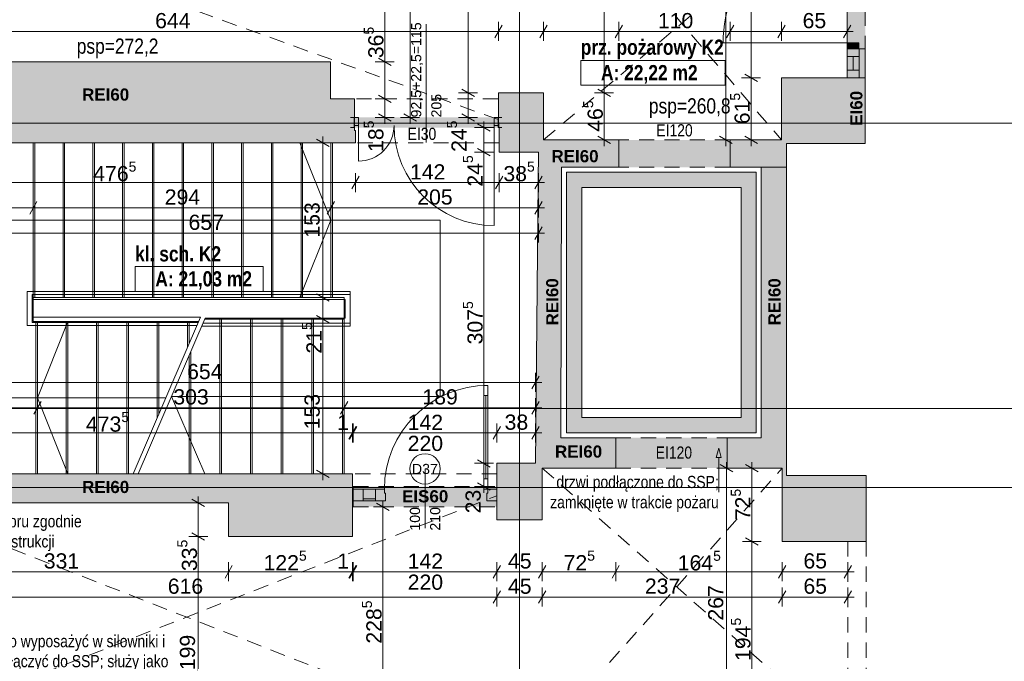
# Paper-space layout 'A-32 RZUT - PIĘTRO 2' of a CAD drawing. Header units: millimetres. Extents: x 0 to 800, y 0 to 550.
# Tile 3 of 17: x 126 to 321, y 136 to 263. Entities that reach past the tile are written whole.
import ezdxf
from ezdxf.xclip import XClip

# ---------------------------------------------------------------- set-up
doc = ezdxf.new("R2010")
doc.units = ezdxf.units.MM
doc.header["$MEASUREMENT"] = 0
doc.header["$XCLIPFRAME"] = 0
for name, pattern in [('ACAD_ISO03W100', [300, 120, -180]), ('DASHDOTX2', [1000, 500, -250, 0, -250]), ('GESTRICHELT2', [93.75, 62.5, -31.25]), ('Przer. długie kreski', [2.5, 1.5, -1]), ('PRZERYWANA_DU_A', [550, 350, -200])]:
    doc.linetypes.add(name, pattern=pattern)
for name, color, linetype, lineweight in [('A_linie przekroju_Nr_pióra__1', 7, 'Continuous', 20), ('A_strefy_Nr_pióra__1', 7, 'Continuous', 20), ('A_winda_Nr_pióra__1', 7, 'Continuous', 20), ('A_wymiary_Nr_pióra__1', 7, 'Continuous', 20), ('A_wymiary_Nr_pióra__2', 8, 'Continuous', 13), ('A_ściany_Nr_pióra__1', 7, 'Continuous', 20), ('Drzwi Archicad_Nr_pióra__1', 7, 'Continuous', 20), ('Drzwi Archicad_Nr_pióra__3', 252, 'Continuous', 13), ('Znaczniki drzwi Archicada_Nr_pióra__3', 252, 'Continuous', 13)]:
    doc.layers.add(name, color=color, linetype=linetype, lineweight=lineweight)
for name, color, linetype, lineweight, true_color in [('A_opis_Nr_pióra__255', 7, 'Continuous', 15, 0x242424), ('A_opis_Nr_pióra__8', 7, 'Continuous', 13, 0x4c4c4c), ('A_osie_Nr_pióra__16', 7, 'Continuous', 5, 0x0f0f0f), ('A_pochwyt_Nr_pióra__161', 7, 'Continuous', 5, 0x949494), ('A_ppoż proj_Nr_pióra__8', 7, 'Continuous', 13, 0x4c4c4c), ('A_ppoż_Nr_pióra__8', 7, 'Continuous', 13, 0x4c4c4c), ('A_schody_Nr_pióra__10', 7, 'Continuous', 13, 0x4b4b4b), ('A_schody_Nr_pióra__4', 7, 'Continuous', 18, 0x4b4b4b), ('A_sufit_Nr_pióra__4', 7, 'Continuous', 18, 0x4b4b4b), ('A_ściany_Nr_pióra__10', 7, 'Continuous', 13, 0x4b4b4b), ('A_ściany_Nr_pióra__19', 7, 'Continuous', 5, 0x191919), ('Okna Archicada_Nr_pióra__19', 7, 'Continuous', 5, 0x191919)]:
    doc.layers.add(name, color=color, linetype=linetype, lineweight=lineweight, true_color=true_color)
for name, color, linetype in [('A_podrys', 7, 'Continuous'), ('A_ppoż', 7, 'Continuous'), ('A_ppoż proj', 7, 'Continuous'), ('A_winda', 7, 'Continuous'), ('A_ściany', 7, 'Continuous'), ('Drzwi Archicad', 7, 'Continuous')]:
    doc.layers.add(name, color=color, linetype=linetype)
doc.styles.add('STYL_AUTOMATYCZNY_1', font='arial.ttf')
doc.styles.add('STYL_AUTOMATYCZNY_2', font='ARIALN.TTF')
doc.styles.add('STYL_AUTOMATYCZNY_3', font='arial.ttf')
doc.styles.add('STYL_AUTOMATYCZNY_4', font='arial.ttf')
doc.styles.add('STYL_AUTOMATYCZNY_5', font='arial.ttf')
doc.styles.add('STYL_AUTOMATYCZNY_6', font='ARIALN.TTF')

# ---------------------------------------------------------------- blocks, each defined once
blk = doc.blocks.new('Rysunek_1_1', base_point=(-3193.41, -647.6))
at = {"layer": 'A_ppoż', "linetype": 'Continuous', "lineweight": 0, "true_color": 0x0b0b0b}
for points in [[(289.93, 251.57), (293.53, 251.57), (293.53, 289.85), (289.93, 289.85)], [(192.56, 243.71), (192.56, 241.71), (221.03, 241.71), (221.03, 243.71)], [(244.83, 239.27), (244.83, 233.87), (266.83, 233.87), (266.83, 239.27)], [(244.21, 180.41), (244.21, 174.41), (266.21, 174.41), (266.21, 180.41)]]:
    blk.add_hatch(color=28, dxfattribs=at).paths.add_polyline_path(points)
at = {"layer": 'A_ppoż proj', "linetype": 'Continuous', "lineweight": 0, "true_color": 0x121212}
blk.add_hatch(color=250, dxfattribs=at).paths.add_polyline_path([(220.73, 170.77), (192.19, 170.77), (192.19, 166.77), (220.73, 166.77)])
at = {"layer": 'A_winda', "linetype": 'Continuous', "lineweight": 0, "true_color": 0xfdfdfd}
h = blk.add_hatch(color=7, dxfattribs=at)
h.paths.add_polyline_path([(234.49, 232.87), (234.49, 181.41), (271.99, 181.41), (271.99, 232.87)])
h.paths.add_polyline_path([(268.99, 229.87), (268.99, 184.41), (237.49, 184.41), (237.49, 229.87)], flags=0)
at = {"layer": 'A_ściany', "linetype": 'Continuous', "lineweight": 0, "true_color": 0x000000}
for points in [[(97.53, 238.71), (187.85, 238.71), (187.85, 254.71), (87.44, 254.71)], [(271.01, 239.27), (271.01, 233.87), (272.99, 233.87), (277.99, 233.87), (277.99, 238.57), (293.53, 238.57), (293.53, 251.57), (276.95, 251.57), (276.95, 239.27)], [(187.85, 247.39), (187.85, 238.71), (192.79, 238.71), (192.79, 241.11), (192.57, 241.11), (192.57, 247.39)], [(221.19, 236.85), (228.93, 236.85), (228.87, 230.96), (233.53, 231.01), (233.53, 233.87), (235.91, 233.87), (235.91, 239.27), (229.95, 239.27), (229.95, 248.59), (221.03, 248.59), (221.03, 243.29), (221.19, 241.11)], [(192.57, 243.71), (192.56, 243.71), (192.56, 241.71), (192.57, 241.71)], [(235.91, 239.27), (235.91, 233.87), (244.83, 233.87), (244.83, 239.27)], [(271.01, 239.27), (266.83, 239.27), (266.83, 233.87), (271.01, 233.87)], [(271.17, 174.38), (277.11, 174.38), (277.11, 159.93), (293.69, 159.93), (293.69, 172.93), (277.99, 172.93), (277.99, 233.87), (272.99, 233.87), (272.99, 180.41), (271.17, 180.41)], [(228.87, 230.96), (228.43, 182.02), (233.38, 182.02), (233.53, 231.01)], [(233.38, 182.02), (228.43, 182.02), (228.37, 175.35), (220.73, 175.35), (220.73, 164.19), (229.71, 164.19), (229.71, 174.41), (235.48, 174.41), (235.48, 180.41), (233.38, 180.41)], [(235.48, 174.41), (244.21, 174.41), (244.21, 180.41), (235.48, 180.41)], [(266.21, 174.41), (271.17, 174.41), (271.17, 180.41), (266.21, 180.41)], [(167.73, 173.27), (101.53, 173.27), (101.53, 167.57), (167.73, 167.57)], [(192.19, 173.27), (167.73, 173.27), (167.73, 160.87), (192.19, 160.87)], [(192.19, 170.77), (192.19, 166.77), (192.34, 166.77), (192.34, 170.77)]]:
    blk.add_hatch(color=18, dxfattribs=at).paths.add_polyline_path(points)
at = {"layer": 'Drzwi Archicad', "linetype": 'Continuous', "lineweight": 0, "true_color": 0xfdfdfd}
blk.add_hatch(color=7, dxfattribs=at).paths.add_polyline_path([(289.93, 257.26), (292.23, 257.26), (292.23, 258.46), (289.93, 258.46)])
at = {"layer": 'A_linie przekroju_Nr_pióra__1', "color": 7, "linetype": 'ACAD_ISO03W100', "lineweight": 20, "ltscale": 2}
blk.add_line((83.04, 186.21), (544.97, 186.21), dxfattribs=at)
at = {"layer": 'A_opis_Nr_pióra__255', "color": 250, "linetype": 'Continuous', "lineweight": 15, "ltscale": 2, "true_color": 0x242424}
for p, q in [((264.58, 178.37), (264.08, 176.51)), ((264.58, 178.37), (265.08, 176.51)), ((265.08, 176.51), (264.08, 176.51)), ((264.58, 176.51), (264.58, 169.63))]:
    blk.add_line(p, q, dxfattribs=at)
at = {"layer": 'A_osie_Nr_pióra__16', "color": 250, "linetype": 'DASHDOTX2', "lineweight": 5, "ltscale": 2, "true_color": 0x0f0f0f}
for p, q in [((225.18, 374.19), (225.18, 110.55)), ((544.97, 242.55), (96.57, 242.55)), ((544.97, 170.55), (96.57, 170.55))]:
    blk.add_line(p, q, dxfattribs=at)
at = {"layer": 'A_pochwyt_Nr_pióra__161', "color": 252, "linetype": 'Continuous', "lineweight": 5, "ltscale": 2, "true_color": 0x949494}
for p, q in [((127.93, 209.31), (127.93, 202.61)), ((127.93, 209.31), (191.73, 209.31)), ((128.93, 208.71), (191.73, 208.71)), ((128.93, 208.71), (128.93, 203.21)), ((191.73, 202.43), (191.73, 209.31)), ((128.93, 207.71), (190.73, 207.71)), ((190.73, 204.03), (190.73, 207.71)), ((127.93, 202.61), (161.49, 202.61)), ((128.93, 204.21), (162.18, 204.21)), ((128.93, 203.21), (161.75, 203.21)), ((162.42, 202.43), (191.73, 202.43)), ((162.67, 203.03), (191.73, 203.03)), ((163.11, 204.03), (190.73, 204.03))]:
    blk.add_line(p, q, dxfattribs=at)
at = {"layer": 'A_schody_Nr_pióra__10', "color": 251, "linetype": 'GESTRICHELT2', "lineweight": 13, "ltscale": 2, "true_color": 0x4b4b4b}
for p, q in [((129.43, 238.71), (129.43, 208.1)), ((135.31, 238.71), (135.31, 208.1)), ((141.19, 238.71), (141.19, 208.1)), ((147.07, 238.71), (147.07, 208.1)), ((152.95, 238.71), (152.95, 208.1)), ((158.83, 238.71), (158.83, 208.1)), ((164.71, 238.71), (164.71, 208.1)), ((170.59, 238.71), (170.59, 208.1)), ((176.47, 238.71), (176.47, 208.1)), ((182.35, 238.71), (182.35, 208.1)), ((188.23, 238.71), (188.23, 208.1)), ((129.63, 173.27), (129.63, 203.35)), ((135.63, 173.27), (135.63, 203.35)), ((141.63, 173.27), (141.63, 203.35)), ((147.63, 173.27), (147.63, 203.35)), ((153.63, 184.35), (153.63, 203.35)), ((159.63, 198.28), (159.63, 203.35)), ((165.99, 173.27), (165.99, 203.85)), ((172.05, 173.27), (172.05, 203.85)), ((178.11, 173.27), (178.11, 203.85)), ((184.17, 173.27), (184.17, 203.85)), ((190.23, 173.27), (190.23, 203.85)), ((159.93, 173.27), (159.93, 196.66))]:
    blk.add_line(p, q, dxfattribs=at)
at = {"layer": 'A_schody_Nr_pióra__4', "color": 251, "linetype": 'Continuous', "lineweight": 18, "ltscale": 2, "true_color": 0x4b4b4b}
for p, q in [((129.13, 203.35), (129.13, 238.71)), ((135.01, 208.1), (135.01, 238.71)), ((140.89, 208.1), (140.89, 238.71)), ((146.77, 208.1), (146.77, 238.71)), ((152.65, 208.1), (152.65, 238.71)), ((158.53, 208.1), (158.53, 238.71)), ((164.41, 208.1), (164.41, 238.71)), ((170.29, 208.1), (170.29, 238.71)), ((176.17, 208.1), (176.17, 238.71)), ((181.82, 238.71), (187.93, 223.41)), ((182.05, 208.1), (182.05, 238.71)), ((187.93, 208.1), (187.93, 238.71)), ((113.33, 223.41), (209.53, 223.41)), ((181.82, 208.1), (187.93, 223.41)), ((209.53, 188.56), (209.53, 223.41)), ((190.53, 208.1), (129.13, 208.1)), ((190.53, 208.1), (190.53, 173.27)), ((161.81, 203.35), (129.13, 203.35)), ((129.93, 203.35), (129.93, 173.27)), ((135.94, 203.35), (129.93, 188.31)), ((135.93, 203.35), (135.93, 173.27)), ((141.93, 203.35), (141.93, 173.27)), ((147.93, 203.35), (147.93, 173.27)), ((162.18, 204.21), (148.86, 173.27)), ((163.11, 204.03), (149.86, 173.27)), ((153.93, 203.35), (153.93, 185.05)), ((159.93, 203.35), (159.93, 198.98)), ((190.53, 203.85), (163.03, 203.85)), ((166.29, 203.85), (166.29, 173.27)), ((172.35, 203.85), (172.35, 173.27)), ((178.41, 203.85), (178.41, 173.27)), ((184.47, 203.85), (184.47, 173.27)), ((160.23, 197.35), (160.23, 173.27)), ((155.33, 188.31), (113.33, 188.31)), ((135.94, 173.27), (129.93, 188.31)), ((209.53, 188.56), (156.44, 188.56)), ((163.03, 173.27), (156.44, 188.56))]:
    blk.add_line(p, q, dxfattribs=at)
at = {"layer": 'A_strefy_Nr_pióra__1', "color": 7, "linetype": 'Continuous', "lineweight": 20, "ltscale": 2}
for p, q in [((237.3, 255), (237.3, 250.06)), ((237.3, 255), (265.86, 255)), ((265.86, 255), (265.86, 250.06)), ((237.3, 250.06), (265.86, 250.06)), ((149.24, 214.25), (149.24, 209.31)), ((149.24, 214.25), (174.54, 214.25)), ((174.54, 214.25), (174.54, 209.31)), ((149.24, 209.31), (174.54, 209.31))]:
    blk.add_line(p, q, dxfattribs=at)
at = {"layer": 'A_sufit_Nr_pióra__4', "color": 251, "linetype": 'Przer. długie kreski', "lineweight": 18, "ltscale": 2, "true_color": 0x4b4b4b}
for p, q in [((229.95, 294.25), (276.95, 239.27)), ((221.03, 243.29), (92.24, 289.65)), ((229.95, 239.27), (289.93, 289.85)), ((229.71, 174.41), (290.09, 121.03)), ((229.71, 121.03), (277.11, 174.38)), ((98.23, 121.03), (220.73, 168.95)), ((220.73, 121.03), (101.53, 167.57))]:
    blk.add_line(p, q, dxfattribs=at)
at = {"layer": 'A_winda_Nr_pióra__1', "color": 7, "linetype": 'PRZERYWANA_DU_A', "lineweight": 20, "ltscale": 2, "flags": 128}
for points in [[(234.49, 232.87), (271.99, 232.87), (271.99, 181.41), (234.49, 181.41)], [(268.99, 229.87), (268.99, 184.41), (237.49, 184.41), (237.49, 229.87)]]:
    blk.add_lwpolyline(points, close=True, dxfattribs=at)
at = {"layer": 'A_wymiary_Nr_pióra__1', "color": 7, "linetype": 'Continuous', "lineweight": 20, "ltscale": 2}
for p, q in [((221.75, 261.96), (220.31, 259.46)), ((230.67, 261.96), (229.23, 259.46)), ((245.55, 261.96), (244.11, 259.46)), ((267.55, 261.96), (266.11, 259.46)), ((277.67, 261.96), (276.23, 259.46)), ((289.21, 259.46), (290.65, 261.96)), ((197.32, 255.43), (199.82, 253.98)), ((269.7, 252.29), (272.2, 250.85)), ((213.78, 249.31), (216.28, 247.87)), ((240.66, 249.31), (243.16, 247.87)), ((197.32, 248.11), (199.82, 246.67)), ((197.32, 244.43), (199.82, 242.98)), ((202.32, 244.43), (204.82, 242.98)), ((213.78, 244.43), (216.28, 242.98)), ((219.43, 240.98), (216.93, 242.43)), ((187.61, 237.98), (185.11, 239.43)), ((240.66, 239.99), (243.16, 238.55)), ((264.7, 239.99), (267.2, 238.55)), ((269.7, 239.99), (272.2, 238.55)), ((216.93, 237.57), (219.43, 236.12)), ((193.51, 232.1), (192.07, 229.6)), ((221.91, 232.1), (220.47, 229.6)), ((228.21, 229.6), (229.65, 232.1)), ((129.85, 227.1), (128.41, 224.6)), ((188.65, 227.1), (187.21, 224.6)), ((228.21, 224.6), (229.65, 227.1)), ((228.21, 219.6), (229.65, 222.1)), ((185.11, 208.83), (187.61, 207.38)), ((185.11, 204.57), (187.61, 203.12)), ((227.65, 190.1), (229.09, 192.6)), ((130.65, 187.6), (129.21, 185.1)), ((191.25, 187.6), (189.81, 185.1)), ((227.65, 185.1), (229.09, 187.6)), ((191.47, 180.1), (192.91, 182.6)), ((193.07, 182.6), (191.62, 180.1)), ((221.45, 182.6), (220.01, 180.1)), ((227.65, 180.1), (229.09, 182.6)), ((216.93, 176.07), (219.43, 174.62)), ((185.11, 173.99), (187.61, 172.54)), ((267.36, 173.66), (264.86, 175.1)), ((272.36, 173.66), (269.86, 175.1)), ((216.93, 171.49), (219.43, 170.04)), ((162.98, 166.84), (160.48, 168.29)), ((199.44, 166.04), (196.94, 167.49)), ((160.48, 161.59), (162.98, 160.14)), ((269.86, 160.65), (272.36, 159.2)), ((168.45, 155.17), (167.01, 152.67)), ((191.47, 152.67), (192.91, 155.17)), ((193.07, 155.17), (191.62, 152.67)), ((221.45, 155.18), (220.01, 152.68)), ((230.43, 155.18), (228.99, 152.68)), ((244.93, 155.18), (243.49, 152.68)), ((277.83, 155.18), (276.39, 152.68)), ((289.37, 152.68), (290.81, 155.18)), ((221.45, 150.18), (220.01, 147.68)), ((230.43, 150.18), (228.99, 147.68)), ((277.83, 150.18), (276.39, 147.68)), ((289.37, 147.68), (290.81, 150.18))]:
    blk.add_line(p, q, dxfattribs=at)
at = {"layer": 'A_wymiary_Nr_pióra__2', "color": 8, "linetype": 'Continuous', "lineweight": 13, "ltscale": 2}
for p, q in [((198.57, 254.71), (198.57, 294.25)), ((203.57, 243.71), (203.57, 294.25)), ((215.03, 248.59), (215.03, 294.25)), ((241.91, 248.59), (241.91, 294.25)), ((265.95, 239.27), (265.95, 294.25)), ((270.95, 251.57), (270.95, 289.85)), ((221.03, 258.83), (221.03, 262.58)), ((229.95, 258.83), (229.95, 262.58)), ((244.83, 258.83), (244.83, 262.58)), ((266.83, 258.83), (266.83, 262.58)), ((276.95, 258.83), (276.95, 262.58)), ((289.93, 258.83), (289.93, 262.58)), ((92.24, 260.71), (221.03, 260.71)), ((221.03, 260.71), (229.95, 260.71)), ((229.95, 260.71), (244.83, 260.71)), ((244.83, 260.71), (266.83, 260.71)), ((266.83, 260.71), (276.95, 260.71)), ((276.95, 260.71), (289.93, 260.71)), ((289.93, 260.71), (291.15, 260.71)), ((200.45, 254.71), (196.7, 254.71)), ((198.57, 247.39), (198.57, 254.71)), ((272.83, 251.57), (269.08, 251.57)), ((270.95, 239.27), (270.95, 251.57)), ((200.45, 247.39), (196.7, 247.39)), ((198.57, 243.71), (198.57, 247.39)), ((216.91, 248.59), (213.16, 248.59)), ((215.03, 243.71), (215.03, 248.59)), ((243.79, 248.59), (240.04, 248.59)), ((241.91, 239.27), (241.91, 248.59)), ((200.45, 243.71), (196.7, 243.71)), ((198.57, 242.48), (198.57, 243.71)), ((205.45, 243.71), (201.7, 243.71)), ((203.57, 242.48), (203.57, 243.71)), ((216.91, 243.71), (213.16, 243.71)), ((215.03, 242.48), (215.03, 243.71)), ((220.05, 241.71), (216.3, 241.71)), ((218.18, 241.71), (218.18, 242.93)), ((218.18, 236.85), (218.18, 241.71)), ((186.36, 238.71), (186.36, 239.93)), ((188.23, 238.71), (184.48, 238.71)), ((186.36, 208.1), (186.36, 238.71)), ((243.79, 239.27), (240.04, 239.27)), ((241.91, 238.04), (241.91, 239.27)), ((267.83, 239.27), (264.08, 239.27)), ((265.95, 238.04), (265.95, 239.27)), ((272.83, 239.27), (269.08, 239.27)), ((270.95, 238.04), (270.95, 239.27)), ((220.05, 236.85), (216.3, 236.85)), ((218.18, 175.35), (218.18, 236.85)), ((192.79, 228.97), (192.79, 232.72)), ((221.19, 228.97), (221.19, 232.72)), ((228.93, 228.97), (228.93, 232.72)), ((97.53, 230.85), (192.79, 230.85)), ((192.79, 230.85), (221.19, 230.85)), ((221.19, 230.85), (228.93, 230.85)), ((228.93, 230.85), (230.15, 230.85)), ((129.13, 223.97), (129.13, 227.72)), ((187.93, 223.97), (187.93, 227.72)), ((228.93, 223.97), (228.93, 227.72)), ((97.53, 225.85), (129.13, 225.85)), ((129.13, 225.85), (187.93, 225.85)), ((187.93, 225.85), (228.93, 225.85)), ((228.93, 225.85), (230.15, 225.85)), ((228.93, 218.97), (228.93, 222.72)), ((97.53, 220.85), (228.93, 220.85)), ((228.93, 220.85), (230.15, 220.85)), ((188.23, 208.1), (184.48, 208.1)), ((186.36, 203.85), (186.36, 208.1)), ((188.23, 203.85), (184.48, 203.85)), ((186.36, 173.27), (186.36, 203.85)), ((228.37, 189.47), (228.37, 193.22)), ((97.53, 191.35), (228.37, 191.35)), ((228.37, 191.35), (229.59, 191.35)), ((129.93, 184.47), (129.93, 188.22)), ((190.53, 184.47), (190.53, 188.22)), ((228.37, 184.47), (228.37, 188.22)), ((97.53, 186.35), (129.93, 186.35)), ((129.93, 186.35), (190.53, 186.35)), ((190.53, 186.35), (228.37, 186.35)), ((228.37, 186.35), (229.59, 186.35)), ((192.19, 179.47), (192.19, 183.22)), ((192.34, 179.47), (192.34, 183.22)), ((220.73, 179.47), (220.73, 183.22)), ((228.37, 179.47), (228.37, 183.22)), ((97.53, 181.35), (192.19, 181.35)), ((192.19, 181.35), (192.34, 181.35)), ((192.34, 181.35), (220.73, 181.35)), ((220.73, 181.35), (228.37, 181.35)), ((228.37, 181.35), (229.59, 181.35)), ((220.05, 175.35), (216.3, 175.35)), ((218.18, 170.77), (218.18, 175.35)), ((266.11, 174.38), (266.11, 175.6)), ((271.11, 174.38), (271.11, 175.6)), ((188.23, 173.27), (184.48, 173.27)), ((186.36, 172.04), (186.36, 173.27)), ((267.99, 174.38), (264.24, 174.38)), ((266.11, 121.03), (266.11, 174.38)), ((272.99, 174.38), (269.24, 174.38)), ((271.11, 159.93), (271.11, 174.38)), ((220.05, 170.77), (216.3, 170.77)), ((218.18, 169.54), (218.18, 170.77)), ((163.61, 167.57), (159.86, 167.57)), ((161.73, 167.57), (161.73, 168.79)), ((161.73, 160.87), (161.73, 167.57)), ((198.19, 166.77), (198.19, 167.99)), ((200.07, 166.77), (196.32, 166.77)), ((198.19, 121.03), (198.19, 166.77)), ((163.61, 160.87), (159.86, 160.87)), ((161.73, 121.03), (161.73, 160.87)), ((272.99, 159.93), (269.24, 159.93)), ((271.11, 121.03), (271.11, 159.93)), ((167.73, 152.05), (167.73, 155.8)), ((192.19, 152.05), (192.19, 155.8)), ((192.34, 152.05), (192.34, 155.8)), ((220.73, 152.05), (220.73, 155.8)), ((229.71, 152.05), (229.71, 155.8)), ((244.21, 152.05), (244.21, 155.8)), ((277.11, 152.05), (277.11, 155.8)), ((290.09, 152.05), (290.09, 155.8)), ((101.53, 153.92), (167.73, 153.92)), ((167.73, 153.92), (192.19, 153.92)), ((192.19, 153.92), (192.34, 153.92)), ((192.34, 153.92), (220.73, 153.93)), ((220.73, 153.93), (229.71, 153.93)), ((229.71, 153.93), (244.21, 153.93)), ((244.21, 153.93), (277.11, 153.93)), ((277.11, 153.93), (290.09, 153.93)), ((290.09, 153.93), (291.31, 153.93)), ((220.73, 147.05), (220.73, 150.8)), ((229.71, 147.05), (229.71, 150.8)), ((277.11, 147.05), (277.11, 150.8)), ((290.09, 147.05), (290.09, 150.8)), ((97.53, 148.92), (220.73, 148.93)), ((220.73, 148.93), (229.71, 148.93)), ((229.71, 148.93), (277.11, 148.93)), ((277.11, 148.93), (290.09, 148.93)), ((290.09, 148.93), (291.31, 148.93))]:
    blk.add_line(p, q, dxfattribs=at)
at = {"layer": 'A_ściany_Nr_pióra__1', "color": 7, "linetype": 'Continuous', "lineweight": 20, "ltscale": 2}
for p, q in [((192.57, 243.71), (191.83, 243.71)), ((192.57, 243.71), (192.57, 242.11)), ((220.97, 243.71), (221.71, 243.71)), ((220.97, 243.71), (220.97, 242.11)), ((192.57, 241.71), (191.83, 241.71)), ((192.57, 242.11), (192.57, 241.71)), ((220.97, 242.11), (220.97, 241.71)), ((220.97, 241.71), (221.71, 241.71)), ((244.83, 239.27), (244.83, 233.87)), ((266.83, 239.27), (266.83, 233.87)), ((192.34, 170.27), (192.34, 170.77)), ((192.34, 167.97), (192.34, 170.27)), ((220.73, 170.27), (220.73, 170.77)), ((220.73, 167.97), (220.73, 170.27)), ((192.34, 166.77), (192.34, 167.97)), ((220.73, 166.77), (220.73, 167.97))]:
    blk.add_line(p, q, dxfattribs=at)
at = {"layer": 'A_ściany_Nr_pióra__1', "color": 7, "linetype": 'Continuous', "lineweight": 20, "ltscale": 2, "flags": 128}
for points in [[(187.85, 254.71), (92.24, 254.71)], [(187.85, 247.39), (187.85, 254.71)], [(293.53, 251.57), (276.95, 251.57)], [(276.95, 251.57), (276.95, 239.27)], [(289.93, 251.57), (293.53, 251.57)], [(293.53, 238.57), (293.53, 251.57)], [(192.57, 247.39), (187.85, 247.39)], [(192.57, 241.11), (192.57, 247.39)], [(229.95, 248.59), (221.03, 248.59)], [(221.03, 248.59), (221.03, 243.29)], [(229.95, 239.27), (229.95, 248.59)], [(192.57, 243.71), (192.56, 243.71)], [(192.56, 243.71), (192.56, 241.71)], [(221.03, 243.29), (221.19, 241.11)], [(192.79, 241.11), (192.57, 241.11)], [(192.79, 238.71), (192.79, 241.11)], [(221.19, 241.11), (221.19, 236.85)], [(97.53, 238.71), (187.85, 238.71)], [(187.85, 238.71), (192.79, 238.71)], [(235.91, 239.27), (229.95, 239.27)], [(244.83, 239.27), (235.91, 239.27)], [(271.01, 239.27), (266.83, 239.27)], [(276.95, 239.27), (271.01, 239.27)], [(277.99, 233.87), (277.99, 238.57)], [(277.99, 238.57), (293.53, 238.57)], [(221.19, 236.85), (228.93, 236.85)], [(228.93, 236.85), (228.87, 230.96)], [(233.53, 231.01), (233.53, 233.87)], [(233.53, 233.87), (235.91, 233.87)], [(235.91, 233.87), (244.83, 233.87)], [(266.83, 233.87), (271.01, 233.87)], [(271.01, 233.87), (272.99, 233.87)], [(272.99, 233.87), (277.99, 233.87)], [(277.99, 233.87), (272.99, 233.87)], [(272.99, 233.87), (272.99, 180.41)], [(277.99, 172.93), (277.99, 233.87)], [(228.87, 230.96), (228.43, 182.02)], [(233.38, 182.02), (233.53, 231.01)], [(228.43, 182.02), (228.37, 175.35)], [(233.38, 180.41), (233.38, 182.02)], [(235.48, 180.41), (233.38, 180.41)], [(244.21, 180.41), (235.48, 180.41)], [(244.21, 174.41), (244.21, 180.41)], [(271.17, 180.41), (266.21, 180.41)], [(266.21, 180.41), (266.21, 174.41)], [(272.99, 180.41), (271.17, 180.41)], [(228.37, 175.35), (220.73, 175.35)], [(220.73, 175.35), (220.73, 170.77)], [(167.73, 173.27), (101.53, 173.27)], [(192.19, 173.27), (167.73, 173.27)], [(192.19, 160.87), (192.19, 173.27)], [(229.71, 164.19), (229.71, 174.41)], [(229.71, 174.41), (235.48, 174.41)], [(235.48, 174.41), (244.21, 174.41)], [(266.21, 174.41), (271.17, 174.41)], [(271.17, 174.38), (277.11, 174.38)], [(277.11, 174.38), (277.11, 159.93)], [(293.69, 172.93), (277.99, 172.93)], [(293.69, 159.93), (293.69, 172.93)], [(192.34, 170.77), (192.19, 170.77)], [(192.19, 170.77), (192.19, 166.77)], [(101.53, 167.57), (167.73, 167.57)], [(167.73, 167.57), (167.73, 160.87)], [(192.19, 166.77), (192.34, 166.77)], [(220.73, 166.77), (220.73, 164.19)], [(220.73, 164.19), (229.71, 164.19)], [(167.73, 160.87), (192.19, 160.87)], [(277.11, 159.93), (293.69, 159.93)]]:
    blk.add_lwpolyline(points, dxfattribs=at)
at = {"layer": 'A_ściany_Nr_pióra__10', "color": 251, "linetype": 'Przer. długie kreski', "lineweight": 13, "ltscale": 2, "true_color": 0x4b4b4b}
for p, q in [((289.93, 289.85), (289.93, 251.57)), ((293.53, 289.85), (293.53, 251.57)), ((220.97, 247.39), (192.57, 247.39)), ((221.19, 238.71), (192.79, 238.71)), ((266.83, 239.27), (244.83, 239.27)), ((266.83, 233.87), (244.83, 233.87)), ((244.21, 180.41), (266.21, 180.41)), ((220.73, 173.27), (192.19, 173.27)), ((244.21, 174.41), (266.21, 174.41)), ((290.09, 159.93), (290.09, 121.03)), ((293.69, 159.93), (293.69, 121.03))]:
    blk.add_line(p, q, dxfattribs=at)
at = {"layer": 'A_ściany_Nr_pióra__19', "color": 250, "linetype": 'Continuous', "lineweight": 5, "ltscale": 2, "true_color": 0x191919}
for p, q in [((289.93, 257.26), (289.93, 251.57)), ((293.53, 251.57), (293.53, 257.26))]:
    blk.add_line(p, q, dxfattribs=at)
at = {"layer": 'Drzwi Archicad_Nr_pióra__1', "color": 7, "linetype": 'Continuous', "lineweight": 20, "ltscale": 2}
for p, q in [((289.93, 258.46), (265.43, 258.46)), ((289.93, 257.26), (289.93, 258.46)), ((289.93, 258.46), (292.23, 258.46)), ((292.23, 257.26), (289.93, 257.26)), ((289.93, 257.26), (292.23, 257.26)), ((289.93, 257.26), (292.23, 257.26)), ((289.93, 257.26), (289.93, 256.32)), ((289.93, 257.26), (289.93, 256.32)), ((292.23, 258.46), (292.23, 257.26)), ((292.23, 257.26), (293.53, 257.26)), ((292.23, 257.26), (293.53, 257.26)), ((293.53, 257.26), (293.53, 256.52)), ((293.53, 257.26), (293.53, 256.52)), ((192.57, 243.71), (191.83, 243.71)), ((192.57, 243.71), (191.83, 243.71)), ((192.57, 243.71), (193.37, 243.71)), ((192.57, 242.11), (192.57, 243.71)), ((192.57, 243.71), (192.57, 242.11)), ((192.57, 243.71), (192.57, 242.11)), ((193.37, 243.71), (193.37, 242.11)), ((220.17, 242.11), (220.17, 243.71)), ((220.17, 243.71), (220.97, 243.71)), ((220.97, 243.71), (220.97, 242.11)), ((220.97, 243.71), (220.97, 242.11)), ((220.97, 243.71), (220.97, 242.11)), ((220.97, 243.71), (221.71, 243.71)), ((220.97, 243.71), (221.71, 243.71)), ((192.57, 241.71), (191.83, 241.71)), ((192.57, 241.71), (191.83, 241.71)), ((193.37, 242.11), (192.57, 242.11)), ((192.57, 242.11), (192.57, 241.71)), ((192.57, 242.11), (192.57, 241.71)), ((193.37, 242.11), (193.37, 235.07)), ((220.97, 242.11), (220.17, 242.11)), ((220.17, 242.11), (220.17, 222.35)), ((220.97, 242.11), (220.97, 241.71)), ((220.97, 242.11), (220.97, 241.71)), ((220.97, 241.71), (221.71, 241.71)), ((220.97, 241.71), (221.71, 241.71)), ((244.83, 239.27), (244.83, 233.87)), ((266.83, 239.27), (266.83, 233.87))]:
    blk.add_line(p, q, dxfattribs=at)
for centre, radius, start, end in [((289.93, 258.46), 24.5, 90, 180), ((193.37, 242.11), 7.04, 270, 0), ((220.17, 242.11), 19.76, 180, 270)]:
    blk.add_arc(centre, radius, start, end, dxfattribs=at)
at = {"layer": 'Drzwi Archicad_Nr_pióra__3', "color": 252, "linetype": 'Continuous', "lineweight": 13, "ltscale": 2}
for p, q in [((218.17, 188.73), (218.17, 190.73)), ((218.17, 190.73), (218.97, 190.73)), ((218.97, 190.73), (218.97, 188.73)), ((218.97, 188.73), (218.17, 188.73)), ((218.57, 188.73), (218.57, 172.27)), ((218.17, 170.27), (218.17, 172.27)), ((218.17, 172.27), (218.97, 172.27)), ((218.97, 172.27), (218.97, 170.27)), ((192.34, 170.27), (192.34, 170.77)), ((194.34, 170.27), (192.34, 170.27)), ((192.34, 170.27), (192.34, 167.97)), ((192.34, 167.97), (192.34, 170.27)), ((192.34, 167.97), (192.34, 170.27)), ((194.34, 167.97), (194.34, 170.27)), ((194.34, 167.97), (194.34, 170.27)), ((194.34, 170.27), (196.74, 170.27)), ((196.74, 170.27), (194.34, 170.27)), ((198.5, 170.27), (196.74, 170.27)), ((196.74, 170.27), (196.74, 167.97)), ((196.74, 170.27), (196.74, 167.97)), ((198.5, 169.47), (198.5, 170.27)), ((198.74, 169.47), (198.5, 169.47)), ((198.74, 167.97), (198.74, 169.47)), ((218.97, 170.27), (218.17, 170.27)), ((218.97, 169.47), (218.73, 169.47)), ((218.73, 169.47), (218.73, 167.97)), ((220.73, 170.27), (218.97, 170.27)), ((218.97, 170.27), (218.97, 169.47)), ((220.73, 170.27), (220.73, 170.77)), ((220.73, 167.97), (220.73, 170.27)), ((220.73, 167.97), (220.73, 170.27)), ((220.73, 167.97), (220.73, 170.27)), ((192.34, 167.97), (194.34, 167.97)), ((192.34, 166.77), (192.34, 167.97)), ((194.34, 168.33), (196.74, 168.33)), ((196.74, 167.97), (194.34, 167.97)), ((196.74, 167.97), (198.74, 167.97)), ((218.73, 167.97), (220.73, 167.97)), ((220.73, 166.77), (220.73, 167.97))]:
    blk.add_line(p, q, dxfattribs=at)
at = {"layer": 'Drzwi Archicad_Nr_pióra__3', "color": 252, "linetype": 'Przer. długie kreski', "lineweight": 13, "ltscale": 2}
for p, q in [((192.34, 170.77), (220.73, 170.77)), ((192.34, 166.77), (220.73, 166.77))]:
    blk.add_line(p, q, dxfattribs=at)
at = {"layer": 'Drzwi Archicad_Nr_pióra__3', "color": 252, "linetype": 'Continuous', "lineweight": 13, "ltscale": 2, "flags": 128}
for points in [[(218.57, 188.73), (218.57, 172.27), (218.17, 172.27), (218.17, 188.73)], [(218.97, 188.73), (218.97, 172.27), (218.57, 172.27), (218.57, 188.73)]]:
    blk.add_lwpolyline(points, close=True, dxfattribs=at)
at = {"layer": 'Drzwi Archicad_Nr_pióra__3', "color": 252, "linetype": 'Continuous', "lineweight": 13, "ltscale": 2}
blk.add_arc((218.97, 170.27), 20.47, 90, 180, dxfattribs=at)
at = {"layer": 'Okna Archicada_Nr_pióra__19', "color": 250, "linetype": 'Continuous', "lineweight": 5, "ltscale": 2, "true_color": 0x191919}
for p, q in [((292.33, 257.26), (289.93, 257.26)), ((289.93, 257.26), (289.93, 251.57)), ((292.33, 251.57), (292.33, 257.26)), ((292.33, 255.76), (289.93, 255.76)), ((291.13, 253.07), (291.13, 255.76)), ((292.33, 253.07), (289.93, 253.07)), ((289.93, 251.57), (292.33, 251.57))]:
    blk.add_line(p, q, dxfattribs=at)
at = {"layer": 'Znaczniki drzwi Archicada_Nr_pióra__3', "color": 252, "linetype": 'Continuous', "lineweight": 13, "ltscale": 2}
for p, q in [((206.77, 238.79), (206.77, 262.18)), ((206.54, 174.25), (206.54, 162.52))]:
    blk.add_line(p, q, dxfattribs=at)
at = {"layer": 'Znaczniki drzwi Archicada_Nr_pióra__3', "color": 252, "linetype": 'Continuous', "lineweight": 13, "ltscale": 2, "flags": 128}
blk.add_lwpolyline([(209.54, 174.25, 1), (203.54, 174.25, 1)], format="xyb", close=True, dxfattribs=at)
at = {"layer": 'A_opis_Nr_pióra__8', "color": 251, "linetype": 'Continuous', "lineweight": 13, "true_color": 0x4c4c4c, "insert": (264.58, 169.31), "char_height": 2.4, "attachment_point": 6, "line_spacing_factor": 0.9967, "style": 'STYL_AUTOMATYCZNY_2'}
blk.add_mtext('\\A1;{\\pqr;\\fArial Narrow|b0|i0|c238|p0;\\W1.000000;drzwi podłączone do SSP;\\P\\pqr;\\fArial Narrow|b0|i0|c238|p0;\\W1.000000;zamknięte w trakcie pożaru}', dxfattribs=at)
at = {"layer": 'A_opis_Nr_pióra__8', "color": 251, "linetype": 'Continuous', "lineweight": 13, "true_color": 0x4c4c4c, "char_height": 2.4, "attachment_point": 4, "style": 'STYL_AUTOMATYCZNY_2'}
for s, insert, width, line_spacing_factor in [('\\A1;{\\pql;\\fArial Narrow|b0|i0|c238|p0;\\W1.000000;konstrukcja otworu zgodnie z projektem konstrukcji}', (105.37, 161.55), 33.909, 0.996837), ('\\A1;{\\pql;\\fArial Narrow|b0|i0|c238|p0;\\W1.000000;okno wyposażyć w siłowniki i podłączyć do SSP; służy jako upust dymu w trakcie pożaru}', (119.92, 135.89), 36.3149, 0.987309)]:
    blk.add_mtext(s, dxfattribs=dict(at, insert=insert, width=width, line_spacing_factor=line_spacing_factor))
at = {"layer": 'A_ppoż proj_Nr_pióra__8', "color": 251, "linetype": 'Continuous', "lineweight": 13, "true_color": 0x4c4c4c, "char_height": 2.4, "attachment_point": 5, "style": 'STYL_AUTOMATYCZNY_3'}
for s, insert in [('\\A1;{\\pqc;\\fArial|b1|i0|c238|p0;\\W1.000000;REI60}', (143.42, 248.22)), ('\\A1;{\\pqc;\\fArial|b1|i0|c238|p0;\\W1.000000;REI60}', (236.17, 236.04)), ('\\A1;{\\pqc;\\fArial|b1|i0|c238|p0;\\W1.000000;REI60}', (236.87, 177.66)), ('\\A1;{\\pqc;\\fArial|b1|i0|c238|p0;\\W1.000000;REI60}', (143.42, 170.66)), ('\\A1;{\\pqc;\\fArial|b1|i0|c238|p0;\\W1.000000;EIS60}', (206.56, 168.82))]:
    blk.add_mtext(s, dxfattribs=dict(at, insert=insert))
at = {"layer": 'A_ppoż proj_Nr_pióra__8', "color": 251, "linetype": 'Continuous', "lineweight": 13, "true_color": 0x4c4c4c, "char_height": 2.4, "attachment_point": 5, "rotation": 90, "style": 'STYL_AUTOMATYCZNY_3'}
for s, insert in [('\\A1;{\\pqc;\\fArial|b1|i0|c238|p0;\\W1.000000;EI60}', (291.78, 245.51)), ('\\A1;{\\pqc;\\fArial|b1|i0|c238|p0;\\W1.000000;REI60}', (231.69, 207.27)), ('\\A1;{\\pqc;\\fArial|b1|i0|c238|p0;\\W1.000000;REI60}', (275.6, 207.27))]:
    blk.add_mtext(s, dxfattribs=dict(at, insert=insert))
at = {"layer": 'A_ppoż_Nr_pióra__8', "color": 251, "linetype": 'Continuous', "lineweight": 13, "true_color": 0x4c4c4c, "char_height": 2.4, "attachment_point": 5, "style": 'STYL_AUTOMATYCZNY_2'}
for s, insert in [('\\A1;{\\pqc;\\fArial Narrow|b0|i0|c238|p0;\\W1.000000;EI30}', (205.93, 240.45)), ('\\A1;{\\pqc;\\fArial Narrow|b0|i0|c238|p0;\\W1.000000;EI120}', (255.83, 241.15)), ('\\A1;{\\pqc;\\fArial Narrow|b0|i0|c238|p0;\\W1.000000;EI120}', (255.71, 177.46))]:
    blk.add_mtext(s, dxfattribs=dict(at, insert=insert))
at = {"layer": 'A_strefy_Nr_pióra__1', "color": 7, "linetype": 'Continuous', "lineweight": 20, "char_height": 3, "attachment_point": 1, "style": 'STYL_AUTOMATYCZNY_6'}
for s, insert in [('\\A1;{\\pql;\\fArial Narrow|b1|i0|c238|p0;\\W1.000000;prz. pożarowy K2}', (237.3, 259.1)), ('\\A1;{\\pql;\\fArial Narrow|b1|i0|c238|p0;\\W1.000000;A: 22,22 m2}', (241.3, 254.07)), ('\\A1;{\\pql;\\fArial Narrow|b1|i0|c238|p0;\\W1.000000;kl. sch. K2}', (149.24, 218.26)), ('\\A1;{\\pql;\\fArial Narrow|b1|i0|c238|p0;\\W1.000000;A: 21,03 m2}', (153.24, 213.32))]:
    blk.add_mtext(s, dxfattribs=dict(at, insert=insert))
at = {"layer": 'A_sufit_Nr_pióra__4', "color": 251, "linetype": 'Continuous', "lineweight": 18, "true_color": 0x4b4b4b, "char_height": 3, "attachment_point": 5, "style": 'STYL_AUTOMATYCZNY_2'}
for s, insert in [('\\A1;{\\pqc;\\fArial Narrow|b0|i0|c238|p0;\\W1.000000;psp=272,2}', (145.78, 257.36)), ('\\A1;{\\pqc;\\fArial Narrow|b0|i0|c238|p0;\\W1.000000;psp=260,8}', (258.84, 245.55))]:
    blk.add_mtext(s, dxfattribs=dict(at, insert=insert))
at = {"layer": 'A_wymiary_Nr_pióra__1', "color": 7, "linetype": 'Continuous', "lineweight": 20, "char_height": 3, "attachment_point": 7, "style": 'STYL_AUTOMATYCZNY_1'}
for s, insert, rotation in [('\\A1;{\\pql;\\fArial|b0|i0|c238|p0;\\W1.000000;36\\fArial|b0|i0|c238|p0;\\W1.000000;\\A1{\\H.66x;\\S5^  ;}}', (199.19, 255.43), 90), ('\\A1;{\\pql;\\fArial|b0|i0|c238|p0;\\W1.000000;61\\fArial|b0|i0|c238|p0;\\W1.000000;\\A1{\\H.66x;\\S5^  ;}}', (271.57, 242.37), 90), ('\\A1;{\\pql;\\fArial|b0|i0|c238|p0;\\W1.000000;46\\fArial|b0|i0|c238|p0;\\W1.000000;\\A1{\\H.66x;\\S5^  ;}}', (242.53, 240.88), 90), ('\\A1;{\\pql;\\fArial|b0|i0|c238|p0;\\W1.000000;18\\fArial|b0|i0|c238|p0;\\W1.000000;\\A1{\\H.66x;\\S5^  ;}}', (199.19, 236.9), 90), ('\\A1;{\\pql;\\fArial|b0|i0|c238|p0;\\W1.000000;24\\fArial|b0|i0|c238|p0;\\W1.000000;\\A1{\\H.66x;\\S5^  ;}}', (215.63, 236.9), 90), ('\\A1;{\\pql;\\fArial|b0|i0|c238|p0;\\W1.000000;24\\fArial|b0|i0|c238|p0;\\W1.000000;\\A1{\\H.66x;\\S5^  ;}}', (218.78, 230.04), 90), ('\\A1;{\\pql;\\fArial|b0|i0|c238|p0;\\W1.000000;307\\fArial|b0|i0|c238|p0;\\W1.000000;\\A1{\\H.66x;\\S5^  ;}}', (218.79, 198.86), 90), ('\\A1;{\\pql;\\fArial|b0|i0|c238|p0;\\W1.000000;21\\fArial|b0|i0|c238|p0;\\W1.000000;\\A1{\\H.66x;\\S5^  ;}}', (186.96, 197.04), 90), ('\\A1;{\\pql;\\fArial|b0|i0|c238|p0;\\W1.000000;72\\fArial|b0|i0|c238|p0;\\W1.000000;\\A1{\\H.66x;\\S5^  ;}}', (271.71, 164.11), 90), ('\\A1;{\\pql;\\fArial|b0|i0|c238|p0;\\W1.000000;33\\fArial|b0|i0|c238|p0;\\W1.000000;\\A1{\\H.66x;\\S5^  ;}}', (162.35, 154.06), 90), ('\\A1;{\\pql;\\fArial|b0|i0|c238|p0;\\W1.000000;122\\fArial|b0|i0|c238|p0;\\W1.000000;\\A1{\\H.66x;\\S5^  ;}}', (174.63, 153.33), 0.0003), ('\\A1;{\\pql;\\fArial|b0|i0|c238|p0;\\W1.000000;72\\fArial|b0|i0|c238|p0;\\W1.000000;\\A1{\\H.66x;\\S5^  ;}}', (233.92, 153.33), 0.0003), ('\\A1;{\\pql;\\fArial|b0|i0|c238|p0;\\W1.000000;164\\fArial|b0|i0|c238|p0;\\W1.000000;\\A1{\\H.66x;\\S5^  ;}}', (256.47, 153.31), 0.0003), ('\\A1;{\\pql;\\fArial|b0|i0|c238|p0;\\W1.000000;228\\fArial|b0|i0|c238|p0;\\W1.000000;\\A1{\\H.66x;\\S5^  ;}}', (198.81, 139.71), 90), ('\\A1;{\\pql;\\fArial|b0|i0|c238|p0;\\W1.000000;207\\fArial|b0|i0|c238|p0;\\W1.000000;\\A1{\\H.66x;\\S5^  ;}}', (329.47, 137.6), 90), ('\\A1;{\\pql;\\fArial|b0|i0|c238|p0;\\W1.000000;194\\fArial|b0|i0|c238|p0;\\W1.000000;\\A1{\\H.66x;\\S5^  ;}}', (271.73, 136.29), 90)]:
    blk.add_mtext(s, dxfattribs=dict(at, insert=insert, rotation=rotation))
at = {"layer": 'A_wymiary_Nr_pióra__1', "color": 7, "linetype": 'Continuous', "lineweight": 20, "char_height": 3, "attachment_point": 7, "style": 'STYL_AUTOMATYCZNY_5'}
for s, insert, width in [('\\A1;{\\pql;\\fArial|b0|i0|c238|p0;\\W1.000000;644}', (153.2, 261.31), 6.8645), ('\\A1;{\\pql;\\fArial|b0|i0|c238|p0;\\W1.000000;110}', (252.55, 261.31), 6.5592), ('\\A1;{\\pql;\\fArial|b0|i0|c238|p0;\\W1.000000;65}', (281.15, 261.31), 4.5763), ('\\A1;{\\pql;\\fArial|b0|i0|c238|p0;\\W1.000000;142}', (203.56, 231.45), 6.8645), ('\\A1;{\\pql;\\fArial|b0|i0|c238|p0;\\W1.000000;294}', (155.1, 226.45), 6.8645), ('\\A1;{\\pql;\\fArial|b0|i0|c238|p0;\\W1.000000;205}', (205, 226.45), 6.8645), ('\\A1;{\\pql;\\fArial|b0|i0|c238|p0;\\W1.000000;657}', (159.8, 221.45), 6.8645), ('\\A1;{\\pql;\\fArial|b0|i0|c238|p0;\\W1.000000;654}', (159.52, 191.95), 6.8645), ('\\A1;{\\pql;\\fArial|b0|i0|c238|p0;\\W1.000000;303}', (156.8, 186.95), 6.8645), ('\\A1;{\\pql;\\fArial|b0|i0|c238|p0;\\W1.000000;189}', (206.02, 186.95), 6.8645), ('\\A1;{\\pql;\\fArial|b0|i0|c238|p0;\\W1.000000;1}', (189.18, 181.95), 2.2882), ('\\A1;{\\pql;\\fArial|b0|i0|c238|p0;\\W1.000000;142}', (203.11, 181.95), 6.8645), ('\\A1;{\\pql;\\fArial|b0|i0|c238|p0;\\W1.000000;38}', (222.26, 181.95), 4.5763), ('\\A1;{\\pql;\\fArial|b0|i0|c238|p0;\\W1.000000;220}', (203.11, 177.75), 6.8645)]:
    blk.add_mtext(s, dxfattribs=dict(at, insert=insert, width=width))
at = {"layer": 'A_wymiary_Nr_pióra__1', "color": 7, "linetype": 'Continuous', "lineweight": 20, "char_height": 3, "attachment_point": 7, "style": 'STYL_AUTOMATYCZNY_1'}
for s, insert in [('\\A1;{\\pql;\\fArial|b0|i0|c238|p0;\\W1.000000;476\\fArial|b0|i0|c238|p0;\\W1.000000;\\A1{\\H.66x;\\S5^  ;}}', (140.97, 230.23)), ('\\A1;{\\pql;\\fArial|b0|i0|c238|p0;\\W1.000000;38\\fArial|b0|i0|c238|p0;\\W1.000000;\\A1{\\H.66x;\\S5^  ;}}', (222.02, 230.23)), ('\\A1;{\\pql;\\fArial|b0|i0|c238|p0;\\W1.000000;473\\fArial|b0|i0|c238|p0;\\W1.000000;\\A1{\\H.66x;\\S5^  ;}}', (139.53, 180.73))]:
    blk.add_mtext(s, dxfattribs=dict(at, insert=insert))
at = {"layer": 'A_wymiary_Nr_pióra__1', "color": 7, "linetype": 'Continuous', "lineweight": 20, "char_height": 3, "attachment_point": 7, "style": 'STYL_AUTOMATYCZNY_5'}
for s, insert, width, rotation in [('\\A1;{\\pql;\\fArial|b0|i0|c238|p0;\\W1.000000;153}', (185.76, 219.97), 6.8645, 90), ('\\A1;{\\pql;\\fArial|b0|i0|c238|p0;\\W1.000000;153}', (185.76, 182.08), 6.8645, 90), ('\\A1;{\\pql;\\fArial|b0|i0|c238|p0;\\W1.000000;23}', (217.58, 165.47), 4.5763, 90), ('\\A1;{\\pql;\\fArial|b0|i0|c238|p0;\\W1.000000;331}', (131.2, 154.52), 6.8645, 0.0003), ('\\A1;{\\pql;\\fArial|b0|i0|c238|p0;\\W1.000000;1}', (189.18, 154.52), 2.2882, 0.0003), ('\\A1;{\\pql;\\fArial|b0|i0|c238|p0;\\W1.000000;142}', (203.11, 154.52), 6.8645, 0.0003), ('\\A1;{\\pql;\\fArial|b0|i0|c238|p0;\\W1.000000;45}', (222.93, 154.52), 4.5763, 0.0003), ('\\A1;{\\pql;\\fArial|b0|i0|c238|p0;\\W1.000000;65}', (281.31, 154.53), 4.5763, 0.0003), ('\\A1;{\\pql;\\fArial|b0|i0|c238|p0;\\W1.000000;616}', (155.7, 149.52), 6.8645, 0.0003), ('\\A1;{\\pql;\\fArial|b0|i0|c238|p0;\\W1.000000;220}', (203.11, 150.32), 6.8645, 0.0003), ('\\A1;{\\pql;\\fArial|b0|i0|c238|p0;\\W1.000000;45}', (222.93, 149.53), 4.5763, 0.0003), ('\\A1;{\\pql;\\fArial|b0|i0|c238|p0;\\W1.000000;237}', (249.98, 149.53), 6.8645, 0.0003), ('\\A1;{\\pql;\\fArial|b0|i0|c238|p0;\\W1.000000;65}', (281.31, 149.53), 4.5763, 0.0003), ('\\A1;{\\pql;\\fArial|b0|i0|c238|p0;\\W1.000000;267}', (265.51, 144.27), 6.8645, 90), ('\\A1;{\\pql;\\fArial|b0|i0|c238|p0;\\W1.000000;199}', (161.13, 134.47), 6.8645, 90)]:
    blk.add_mtext(s, dxfattribs=dict(at, insert=insert, width=width, rotation=rotation))
at = {"layer": 'Znaczniki drzwi Archicada_Nr_pióra__3', "color": 252, "linetype": 'Continuous', "lineweight": 13, "char_height": 2, "attachment_point": 7, "rotation": 90}
for s, insert, style in [('\\A1;{\\pql;\\pt2;\\fArial|b0|i0|c238|p0;\\W1.000000;92,5+22,5=115}', (206.16, 243.71), 'STYL_AUTOMATYCZNY_1'), ('\\A1;{\\pql;\\pt2;\\fArial|b0|i0|c238|p0;\\W1.000000;205}', (209.8, 243.71), 'STYL_AUTOMATYCZNY_1'), ('\\A1;{\\pql;\\fArial CE|b0|i0|c238|p0;\\W1.000000;100}', (205.57, 162.05), 'STYL_AUTOMATYCZNY_4'), ('\\A1;{\\pql;\\fArial CE|b0|i0|c238|p0;\\W1.000000;210}', (209.57, 162.05), 'STYL_AUTOMATYCZNY_4')]:
    blk.add_mtext(s, dxfattribs=dict(at, insert=insert, style=style))
at = {"layer": 'Znaczniki drzwi Archicada_Nr_pióra__3', "color": 252, "linetype": 'Continuous', "lineweight": 13, "insert": (203.95, 173.21), "char_height": 2, "attachment_point": 7, "style": 'STYL_AUTOMATYCZNY_4'}
blk.add_mtext('\\A1;{\\pql;\\fArial CE|b0|i0|c238|p0;\\W1.000000;D37}', dxfattribs=at)

psp = doc.layouts.new('A-32 RZUT - PIĘTRO 2')

# ---------------------------------------------------------------- block references
at = {"layer": 'A_podrys', "color": 37, "linetype": 'Continuous', "lineweight": 5, "true_color": 0x656532}
ref = psp.add_blockref('Rysunek_1_1', (-3193.41, -647.6), dxfattribs=at)
XClip(ref).set_block_clipping_path([(44.069637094, 110.5468323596), (544.9695795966, 528.1668323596)])

doc.saveas('drawing.dxf')
